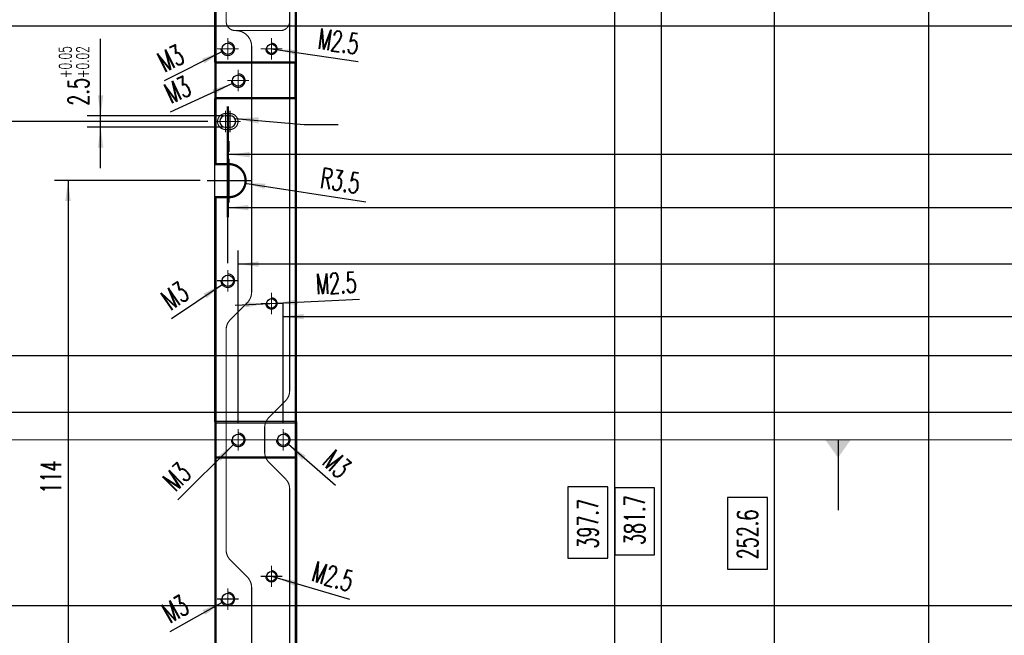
# Model space of a CAD drawing. Header units: millimetres. Extents: x 31 to 872, y 29 to 623.
# Tile 6 of 29: x 233 to 377, y 282 to 372. Entities that reach past the tile are written whole.
import ezdxf

# ---------------------------------------------------------------- set-up
doc = ezdxf.new("R2010")
doc.units = ezdxf.units.MM
for name, pattern in [('DASHED', [15, 7, -8]), ('DOT_CENTER', [14, 12, -1, 0, -1]), ('PHANTOM', [13, 10, -1, 0, -1, 0, -1])]:
    doc.linetypes.add(name, pattern=pattern)
doc.layers.add('1', color=7, linetype='Continuous')
doc.styles.add('CONVERTER_11', font='txt.shx', dxfattribs={"width": 0.63})
doc.dimstyles.new('ME10_DIM_100', dxfattribs={"dimtxt": 4.5, "dimasz": 4.5, "dimexe": 3, "dimexo": 1.5, "dimgap": 1.5, "dimtad": 1, "dimdsep": 46, "dimtxsty": 'CONVERTER_11', "dimsah": 1, "dimcen": 0.09, "dimclrd": 3, "dimclre": 3, "dimclrt": 3, "dimadec": 0, "dimazin": 0, "dimtfac": 1, "dimtdec": 4, "dimtix": 1, "dimtmove": 0, "dimatfit": 3, "dimfxl": 1, "dimtolj": 1, "dimtzin": 0, "dimarcsym": 0})
doc.dimstyles.new('ME10_DIM_101', dxfattribs={"dimtxt": 4.5, "dimasz": 4.5, "dimexe": 3, "dimexo": 1.5, "dimgap": 1.5, "dimtad": 1, "dimdsep": 46, "dimtxsty": 'CONVERTER_11', "dimsah": 1, "dimcen": 0.09, "dimclrd": 3, "dimclre": 3, "dimclrt": 3, "dimadec": 0, "dimazin": 0, "dimtfac": 1, "dimtdec": 4, "dimtix": 1, "dimtmove": 0, "dimatfit": 3, "dimfxl": 1, "dimtolj": 1, "dimtzin": 0, "dimarcsym": 0})
doc.dimstyles.new('ME10_DIM_102', dxfattribs={"dimtxt": 4.5, "dimasz": 4.5, "dimexe": 3, "dimexo": 1.5, "dimgap": 1.5, "dimtad": 1, "dimdsep": 46, "dimtxsty": 'CONVERTER_11', "dimsah": 1, "dimcen": 0.09, "dimclrd": 3, "dimclre": 3, "dimclrt": 3, "dimadec": 0, "dimazin": 0, "dimtfac": 1, "dimtdec": 4, "dimtix": 1, "dimtmove": 0, "dimatfit": 3, "dimfxl": 1, "dimtolj": 1, "dimtzin": 0, "dimarcsym": 0})
doc.dimstyles.new('ME10_DIM_103', dxfattribs={"dimtxt": 4.5, "dimasz": 4.5, "dimexe": 3, "dimexo": 1.5, "dimgap": 1.5, "dimtad": 1, "dimdsep": 46, "dimtxsty": 'CONVERTER_11', "dimsah": 1, "dimcen": 0.09, "dimclrd": 3, "dimclre": 3, "dimclrt": 3, "dimadec": 0, "dimazin": 0, "dimtfac": 1, "dimtdec": 4, "dimtix": 1, "dimtmove": 0, "dimatfit": 3, "dimfxl": 1, "dimtolj": 1, "dimtzin": 0, "dimarcsym": 0})
doc.dimstyles.new('ME10_DIM_104', dxfattribs={"dimtxt": 4.5, "dimasz": 4.5, "dimexe": 3, "dimexo": 1.5, "dimgap": 1.5, "dimtad": 1, "dimdsep": 46, "dimtxsty": 'CONVERTER_11', "dimsah": 1, "dimcen": 0.09, "dimclrd": 3, "dimclre": 3, "dimclrt": 3, "dimadec": 0, "dimazin": 0, "dimtfac": 1, "dimtdec": 4, "dimtix": 1, "dimtmove": 0, "dimatfit": 3, "dimfxl": 1, "dimtolj": 1, "dimtzin": 0, "dimarcsym": 0})
doc.dimstyles.new('ME10_DIM_107', dxfattribs={"dimtxt": 4.5, "dimasz": 4.5, "dimexe": 3, "dimexo": 1.5, "dimgap": 1.5, "dimtad": 1, "dimdsep": 46, "dimtxsty": 'CONVERTER_11', "dimsah": 1, "dimcen": 0.09, "dimclrd": 3, "dimclre": 3, "dimclrt": 3, "dimadec": 0, "dimazin": 0, "dimtfac": 1, "dimtdec": 4, "dimtix": 1, "dimtmove": 0, "dimatfit": 3, "dimfxl": 1, "dimtolj": 1, "dimtzin": 0, "dimarcsym": 0})
doc.dimstyles.new('ME10_DIM_111', dxfattribs={"dimtxt": 4.5, "dimasz": 4.5, "dimexe": 3, "dimexo": 1.5, "dimgap": 1.5, "dimtad": 1, "dimdsep": 46, "dimtxsty": 'CONVERTER_11', "dimsah": 1, "dimcen": 0.09, "dimclrd": 3, "dimclre": 3, "dimclrt": 3, "dimadec": 0, "dimazin": 0, "dimtfac": 1, "dimtdec": 4, "dimtix": 1, "dimtmove": 0, "dimatfit": 3, "dimfxl": 1, "dimtolj": 1, "dimtzin": 0, "dimarcsym": 0})
doc.dimstyles.new('ME10_DIM_112', dxfattribs={"dimtxt": 4.5, "dimasz": 4.5, "dimexe": 3, "dimexo": 1.5, "dimgap": 1.5, "dimtad": 1, "dimdsep": 46, "dimtxsty": 'CONVERTER_11', "dimsah": 1, "dimcen": 0.09, "dimclrd": 3, "dimclre": 3, "dimclrt": 3, "dimadec": 0, "dimazin": 0, "dimtfac": 1, "dimtdec": 4, "dimtix": 1, "dimtmove": 0, "dimatfit": 3, "dimfxl": 1, "dimtolj": 1, "dimtzin": 0, "dimarcsym": 0})
doc.dimstyles.new('ME10_DIM_120', dxfattribs={"dimtxt": 4.5, "dimasz": 4.5, "dimexe": 3, "dimexo": 1.5, "dimgap": 1.5, "dimtad": 1, "dimdsep": 46, "dimtxsty": 'CONVERTER_11', "dimsah": 1, "dimcen": 0.09, "dimclrd": 3, "dimclre": 3, "dimclrt": 3, "dimadec": 0, "dimazin": 0, "dimtfac": 1, "dimtdec": 4, "dimtix": 1, "dimtmove": 0, "dimatfit": 3, "dimfxl": 1, "dimtolj": 1, "dimtzin": 0, "dimarcsym": 0})
doc.dimstyles.new('ME10_DIM_123', dxfattribs={"dimtxt": 4.5, "dimasz": 4.5, "dimexe": 3, "dimexo": 1.5, "dimgap": 1.5, "dimtad": 1, "dimdec": 3, "dimdsep": 46, "dimtxsty": 'CONVERTER_11', "dimsah": 1, "dimcen": 0.09, "dimclrd": 3, "dimclre": 3, "dimclrt": 3, "dimadec": 0, "dimazin": 0, "dimtol": 1, "dimtp": 0.05, "dimtm": -0.02, "dimtfac": 0.6, "dimtix": 1, "dimtmove": 0, "dimatfit": 3, "dimfxl": 1, "dimtolj": 1, "dimtzin": 0, "dimarcsym": 0})
doc.dimstyles.new('ME10_DIM_147', dxfattribs={"dimtxt": 4.5, "dimasz": 4.5, "dimexe": 3, "dimexo": 1.5, "dimgap": 1.5, "dimtad": 1, "dimdsep": 46, "dimtxsty": 'CONVERTER_11', "dimsah": 1, "dimcen": 0.09, "dimclrd": 3, "dimclre": 3, "dimclrt": 3, "dimadec": 0, "dimazin": 0, "dimtfac": 1, "dimtdec": 4, "dimtix": 1, "dimtmove": 0, "dimatfit": 3, "dimfxl": 1, "dimtolj": 1, "dimtzin": 0, "dimarcsym": 0})
doc.dimstyles.new('ME10_DIM_148', dxfattribs={"dimtxt": 4.5, "dimasz": 4.5, "dimexe": 3, "dimexo": 1.5, "dimgap": 1.5, "dimtad": 1, "dimdsep": 46, "dimtxsty": 'CONVERTER_11', "dimsah": 1, "dimcen": 0.09, "dimclrd": 3, "dimclre": 3, "dimclrt": 3, "dimadec": 0, "dimazin": 0, "dimtfac": 1, "dimtdec": 4, "dimtix": 1, "dimtmove": 0, "dimatfit": 3, "dimfxl": 1, "dimtolj": 1, "dimtzin": 0, "dimarcsym": 0})
doc.dimstyles.new('ME10_DIM_73', dxfattribs={"dimtxt": 4.5, "dimasz": 4.5, "dimexe": 3, "dimexo": 1.5, "dimgap": 1.5, "dimtad": 1, "dimdsep": 46, "dimtxsty": 'CONVERTER_11', "dimsah": 1, "dimcen": 0.09, "dimclrd": 3, "dimclre": 3, "dimclrt": 3, "dimadec": 0, "dimazin": 0, "dimtfac": 1, "dimtdec": 4, "dimtix": 1, "dimtmove": 0, "dimatfit": 3, "dimfxl": 1, "dimtolj": 1, "dimtzin": 0, "dimarcsym": 0})
doc.dimstyles.new('ME10_DIM_83', dxfattribs={"dimtxt": 4.5, "dimasz": 4.5, "dimexe": 3, "dimexo": 1.5, "dimgap": 1.5, "dimtad": 1, "dimdsep": 46, "dimtxsty": 'CONVERTER_11', "dimsah": 1, "dimcen": 0.09, "dimclrd": 3, "dimclre": 3, "dimclrt": 3, "dimadec": 0, "dimazin": 0, "dimtfac": 1, "dimtdec": 4, "dimtix": 1, "dimtmove": 0, "dimatfit": 3, "dimfxl": 1, "dimtolj": 1, "dimtzin": 0, "dimarcsym": 0})
doc.dimstyles.get("Standard").update_dxf_attribs({"dimtxt": 0.18, "dimasz": 0.18, "dimexe": 0.18, "dimexo": 0.0625, "dimgap": 0.09, "dimtad": 0, "dimtih": 1, "dimtoh": 1, "dimdec": 4, "dimzin": 0, "dimdsep": 46, "dimtxsty": 'Standard', "dimcen": 0.09, "dimadec": 0, "dimazin": 0, "dimtfac": 1, "dimtdec": 4, "dimtofl": 0, "dimtmove": 0, "dimatfit": 3, "dimfxl": 1, "dimtolj": 1, "dimtzin": 0, "dimarcsym": 0})

# ---------------------------------------------------------------- blocks, each defined once
blk = doc.blocks.new('C_-C__13')
at = {"layer": '1', "color": 4, "linetype": 'PHANTOM', "const_width": 0.35}
blk.add_lwpolyline([(549.14, 734.64), (549.14, 185.59)], dxfattribs=at)
blk = doc.blocks.new('E8027-24150__34', base_point=(273.17, 207.52))
at = {"color": 7, "linetype": 'Continuous'}
for p, q in [((410.1, 549.1), (410.1, 596.35)), ((392.15, 549.1), (392.15, 590.85)), ((392.4, 548.85), (392.15, 549.1)), ((392.15, 549.1), (392.15, 541.1)), ((410.1, 549.1), (392.15, 549.1)), ((392.4, 548.85), (392.4, 541.35)), ((409.85, 548.85), (392.4, 548.85)), ((410.1, 549.1), (409.85, 548.85)), ((409.85, 541.35), (409.85, 548.85)), ((410.1, 541.1), (410.1, 549.1)), ((392.4, 541.35), (392.15, 541.1)), ((392.4, 541.35), (409.85, 541.35)), ((409.85, 541.35), (410.1, 541.1)), ((392.15, 470.05), (392.15, 541.1)), ((392.15, 541.1), (410.1, 541.1)), ((410.1, 470.05), (410.1, 541.1)), ((395.5, 537.3), (394.5, 537.3)), ((394.5, 534.8), (395.5, 534.8)), ((392.15, 470.05), (392.15, 462.05)), ((392.4, 469.8), (392.15, 470.05)), ((410.1, 470.05), (392.15, 470.05)), ((409.85, 469.8), (410.1, 470.05)), ((410.1, 470.05), (410.1, 462.05)), ((392.4, 469.8), (392.4, 462.3)), ((392.4, 469.8), (409.85, 469.8)), ((409.85, 469.8), (409.85, 462.3)), ((392.4, 462.3), (392.15, 462.05)), ((410.1, 462.05), (392.15, 462.05)), ((392.15, 462.05), (392.15, 390.99)), ((392.4, 462.3), (409.85, 462.3)), ((409.85, 462.3), (410.1, 462.05)), ((410.1, 462.05), (410.1, 390.99))]:
    blk.add_line(p, q, dxfattribs=at)
at = {"color": 1, "linetype": 'DASHED', "const_width": 0.25}
for points in [[(394.65, 558.05), (394.65, 597.85)], [(409.85, 596.35), (409.85, 548.85)], [(392.4, 590.85), (392.4, 548.85)], [(408.6, 558.05), (408.6, 585.61)], [(408.6, 476.79), (408.6, 558.05)], [(396.75, 556.05), (396.65, 556.05)], [(406.6, 556.05), (396.75, 556.05)], [(400.25, 498.6), (400.25, 552.55)], [(392.4, 541.35), (392.4, 526.8)], [(409.85, 541.35), (409.85, 469.8)], [(395.5, 537.8), (394.5, 537.8)], [(394.5, 537.8), (394.5, 537.3)], [(395.5, 537.3), (395.5, 537.8)], [(394.5, 534.3), (394.5, 534.8)], [(395.5, 534.3), (395.5, 534.8)], [(394.5, 534.3), (395.5, 534.3)], [(392.4, 526.8), (392.15, 526.55)], [(395.3, 526.55), (392.15, 526.55)], [(395.3, 526.8), (392.4, 526.8)], [(395.3, 526.55), (395.3, 526.8)], [(392.4, 519.3), (392.15, 519.55)], [(392.15, 519.55), (395.3, 519.55)], [(392.4, 519.3), (392.4, 469.8)], [(392.4, 519.3), (395.3, 519.3)], [(395.3, 519.55), (395.3, 519.3)], [(395.53, 492.43), (399.22, 496.12)], [(394.65, 441.79), (394.65, 490.31)], [(407.72, 474.67), (404.13, 471.08)], [(403.1, 468.6), (403.1, 463.5)], [(392.4, 462.3), (392.4, 412.8)], [(409.85, 462.3), (409.85, 390.74)], [(407.72, 457.43), (404.13, 461.02)], [(408.6, 455.31), (408.6, 374.05)], [(399.22, 435.98), (395.53, 439.67)], [(400.25, 379.55), (400.25, 433.5)]]:
    blk.add_lwpolyline(points, dxfattribs=at)
for points in [[(394.65, 558.05, 0.414214), (396.65, 556.05, 0.414214)], [(406.6, 556.05, 0.414214), (408.6, 558.05, 0.414214)], [(400.25, 552.55, 0.414214), (396.75, 556.05, 0.414214)], [(394.5, 537.8, 1), (394.5, 534.3, 1)], [(395.5, 534.3, 1), (395.5, 537.8, 1)], [(395.3, 519.3, 1), (395.3, 526.8, 1)], [(395.3, 519.55, 1), (395.3, 526.55, 1)], [(399.22, 496.12, 0.198912), (400.25, 498.6, 0.198912)], [(395.53, 492.43, 0.198912), (394.65, 490.31, 0.198912)], [(407.72, 474.67, 0.198912), (408.6, 476.79, 0.198912)], [(404.13, 471.08, 0.198912), (403.1, 468.6, 0.198912)], [(403.1, 463.5, 0.198912), (404.13, 461.02, 0.198912)], [(408.6, 455.31, 0.198912), (407.72, 457.43, 0.198912)], [(394.65, 441.79, 0.198912), (395.53, 439.67, 0.198912)], [(400.25, 433.5, 0.198912), (399.22, 435.98, 0.198912)]]:
    blk.add_lwpolyline(points, format="xyb", dxfattribs=at)
at = {"color": 7, "linetype": 'Continuous'}
for centre, radius in [((395, 552.05), 1.25), ((404.6, 552.05), 1.05), ((397.3, 545.05), 1.25), ((395, 501.05), 1.25), ((404.6, 496.05), 1.05), ((397.3, 466.05), 1.25), ((407.2, 466.05), 1.25), ((404.6, 436.05), 1.05), ((395, 431.05), 1.25)]:
    blk.add_circle(centre, radius, dxfattribs=at)
for centre, start, end in [((394.5, 536.05), 90, 270), ((395.5, 536.05), 270, 90)]:
    blk.add_arc(centre, 1.25, start, end, dxfattribs=at)
at = {"layer": '1', "color": 1, "linetype": 'DOT_CENTER', "const_width": 0.25}
for points in [[(395, 554.42), (395, 549.67)], [(404.6, 554.42), (404.6, 549.67)], [(397.37, 552.05), (392.62, 552.05)], [(406.97, 552.05), (402.22, 552.05)], [(397.3, 547.42), (397.3, 542.67)], [(399.67, 545.05), (394.92, 545.05)], [(394.5, 538.42), (394.5, 533.67)], [(395.5, 538.42), (395.5, 533.67)], [(396.87, 536.05), (392.12, 536.05)], [(397.87, 536.05), (393.12, 536.05)], [(395.3, 527.9), (395.3, 518.2)], [(400.15, 523.05), (390.45, 523.05)], [(395, 503.42), (395, 498.67)], [(397.37, 501.05), (392.62, 501.05)], [(404.6, 498.42), (404.6, 493.67)], [(406.97, 496.05), (402.22, 496.05)], [(397.3, 468.42), (397.3, 463.67)], [(407.2, 468.42), (407.2, 463.67)], [(573.3, 466.05), (257.7, 466.05)], [(399.67, 466.05), (394.92, 466.05)], [(404.6, 438.42), (404.6, 433.67)], [(406.97, 436.05), (402.22, 436.05)], [(395, 433.42), (395, 428.67)], [(397.37, 431.05), (392.62, 431.05)]]:
    blk.add_lwpolyline(points, dxfattribs=at)
at = {"layer": '1', "color": 3, "linetype": 'Continuous', "const_width": 0.25}
for points in [[(393.5, 552.05, 2.414214), (395, 553.55, 2.414214)], [(403.35, 552.05, 2.414214), (404.6, 553.3, 2.414214)], [(395.8, 545.05, 2.414214), (397.3, 546.55, 2.414214)], [(393.5, 501.05, 2.414214), (395, 502.55, 2.414214)], [(403.35, 496.05, 2.414214), (404.6, 497.3, 2.414214)], [(395.8, 466.05, 2.414214), (397.3, 467.55, 2.414214)], [(405.7, 466.05, 2.414214), (407.2, 467.55, 2.414214)], [(403.35, 436.05, 2.414214), (404.6, 437.3, 2.414214)], [(393.5, 431.05, 2.414214), (395, 432.55, 2.414214)]]:
    blk.add_lwpolyline(points, format="xyb", dxfattribs=at)
blk = doc.blocks.new('*D98')
at = {"layer": '1', "color": 3, "linetype": 'Continuous'}
for p, q in [((289.8, 357.55), (289.8, 432.52)), ((856.8, 357.55), (856.8, 432.52)), ((856.8, 429.52), (289.8, 429.52))]:
    blk.add_line(p, q, dxfattribs=at)
at = {"layer": '1', "color": 3}
for points in [[(294.3, 430.11), (294.3, 428.93), (289.8, 429.52)], [(852.3, 428.93), (852.3, 430.11), (856.8, 429.52)]]:
    blk.add_solid(points, dxfattribs=at)
at = {"layer": '1', "color": 3, "insert": (584.15, 431.02), "char_height": 4.5, "attachment_point": 7, "rotation": 0.0001, "line_spacing_factor": 0.60024, "style": 'CONVERTER_11'}
blk.add_mtext('567', dxfattribs=at)
blk = doc.blocks.new('*D108')
at = {"layer": '1', "color": 3, "linetype": 'Continuous'}
for p, q in [((282.8, 530.55), (282.8, 481.6)), ((863.8, 530.55), (863.8, 481.6)), ((282.8, 484.6), (863.8, 484.6))]:
    blk.add_line(p, q, dxfattribs=at)
at = {"layer": '1', "color": 3}
for points in [[(287.3, 485.19), (287.3, 484), (282.8, 484.6)], [(859.3, 484), (859.3, 485.19), (863.8, 484.6)]]:
    blk.add_solid(points, dxfattribs=at)
at = {"layer": '1', "color": 3, "insert": (595.56, 486.1), "char_height": 4.5, "attachment_point": 7, "rotation": 0.0001, "line_spacing_factor": 0.60024, "style": 'CONVERTER_11'}
blk.add_mtext('581', dxfattribs=at)
blk = doc.blocks.new('*D125')
at = {"layer": '1', "color": 3, "linetype": 'Continuous'}
for p, q in [((388.95, 523.05), (356.87, 523.05)), ((359.87, 523.05), (359.87, 409.05)), ((388.95, 409.05), (356.87, 409.05))]:
    blk.add_line(p, q, dxfattribs=at)
at = {"layer": '1', "color": 3}
for points in [[(360.47, 518.55), (359.28, 518.55), (359.87, 523.05)], [(359.28, 413.55), (360.47, 413.55), (359.87, 409.05)]]:
    blk.add_solid(points, dxfattribs=at)
at = {"layer": '1', "color": 3, "insert": (358.37, 454.22), "char_height": 4.5, "attachment_point": 7, "rotation": 90, "line_spacing_factor": 0.60024, "style": 'CONVERTER_11'}
blk.add_mtext('114', dxfattribs=at)
blk = doc.blocks.new('*D126')
at = {"layer": '1', "color": 3, "linetype": 'Continuous'}
for p, q in [((395.3, 529.4), (395.3, 531.77)), ((751.3, 529.4), (751.3, 531.77)), ((751.3, 528.77), (395.3, 528.77))]:
    blk.add_line(p, q, dxfattribs=at)
at = {"layer": '1', "color": 3}
for points in [[(399.8, 529.36), (399.8, 528.18), (395.3, 528.77)], [(746.8, 528.18), (746.8, 529.36), (751.3, 528.77)]]:
    blk.add_solid(points, dxfattribs=at)
at = {"layer": '1', "color": 3, "insert": (590.67, 530.27), "char_height": 4.5, "attachment_point": 7, "rotation": 0.0001, "line_spacing_factor": 0.60024, "style": 'CONVERTER_11'}
blk.add_mtext('356', dxfattribs=at)
blk = doc.blocks.new('*D127')
at = {"layer": '1', "color": 3, "linetype": 'Continuous'}
for p, q in [((407.2, 469.92), (407.2, 496.15)), ((739.4, 469.92), (739.4, 496.15)), ((407.2, 493.15), (739.4, 493.15))]:
    blk.add_line(p, q, dxfattribs=at)
at = {"layer": '1', "color": 3}
for points in [[(411.7, 493.74), (411.7, 492.56), (407.2, 493.15)], [(734.9, 492.56), (734.9, 493.74), (739.4, 493.15)]]:
    blk.add_solid(points, dxfattribs=at)
at = {"layer": '1', "color": 3, "insert": (592.63, 496.79), "char_height": 4.5, "attachment_point": 7, "rotation": 0.0001, "line_spacing_factor": 0.60024, "style": 'CONVERTER_11'}
blk.add_mtext('332.2', dxfattribs=at)
blk = doc.blocks.new('*D128')
at = {"layer": '1', "color": 3, "linetype": 'Continuous'}
for p, q in [((397.3, 469.92), (397.3, 507.7)), ((749.3, 469.92), (749.3, 507.7)), ((749.3, 504.7), (397.3, 504.7))]:
    blk.add_line(p, q, dxfattribs=at)
at = {"layer": '1', "color": 3}
for points in [[(401.8, 505.29), (401.8, 504.11), (397.3, 504.7)], [(744.8, 504.11), (744.8, 505.29), (749.3, 504.7)]]:
    blk.add_solid(points, dxfattribs=at)
at = {"layer": '1', "color": 3, "insert": (593.39, 508.34), "char_height": 4.5, "attachment_point": 7, "rotation": 0.0001, "line_spacing_factor": 0.60024, "style": 'CONVERTER_11'}
blk.add_mtext('352', dxfattribs=at)
blk = doc.blocks.new('*D129')
at = {"layer": '1', "color": 3, "linetype": 'Continuous'}
for p, q in [((395, 504.92), (395, 520.12)), ((751.6, 504.92), (751.6, 520.12)), ((395, 517.12), (751.6, 517.12))]:
    blk.add_line(p, q, dxfattribs=at)
at = {"layer": '1', "color": 3}
for points in [[(399.5, 517.72), (399.5, 516.53), (395, 517.12)], [(747.1, 516.53), (747.1, 517.72), (751.6, 517.12)]]:
    blk.add_solid(points, dxfattribs=at)
at = {"layer": '1', "color": 3, "insert": (590.98, 520.76), "char_height": 4.5, "attachment_point": 7, "rotation": 0.0001, "line_spacing_factor": 0.60024, "style": 'CONVERTER_11'}
blk.add_mtext('356.6', dxfattribs=at)
blk = doc.blocks.new('*D132')
at = {"layer": '1', "color": 3, "linetype": 'Continuous'}
for p, q in [((406.02, 592.35), (518.2, 592.35)), ((515.2, 592.35), (515.2, 339.75)), ((734.72, 339.75), (512.2, 339.75))]:
    blk.add_line(p, q, dxfattribs=at)
at = {"layer": '1', "color": 3}
for points in [[(515.8, 587.85), (514.61, 587.85), (515.2, 592.35)], [(514.61, 344.25), (515.8, 344.25), (515.2, 339.75)]]:
    blk.add_solid(points, dxfattribs=at)
at = {"layer": '1', "color": 3, "insert": (511.57, 439.79), "char_height": 4.5, "attachment_point": 7, "rotation": 90, "line_spacing_factor": 0.60024, "style": 'CONVERTER_11'}
blk.add_mtext('252.6', dxfattribs=at)
blk = doc.blocks.new('*D136')
at = {"layer": '1', "color": 3, "linetype": 'Continuous'}
for p, q in [((390.62, 536.05), (342.12, 536.05)), ((345.12, 536.05), (345.12, 404.05)), ((291.12, 404.05), (348.12, 404.05))]:
    blk.add_line(p, q, dxfattribs=at)
at = {"layer": '1', "color": 3}
for points in [[(345.71, 531.55), (344.53, 531.55), (345.12, 536.05)], [(344.53, 408.55), (345.71, 408.55), (345.12, 404.05)]]:
    blk.add_solid(points, dxfattribs=at)
at = {"layer": '1', "color": 3, "insert": (341.48, 453.15), "char_height": 4.5, "attachment_point": 7, "rotation": 90, "line_spacing_factor": 0.60024, "style": 'CONVERTER_11'}
blk.add_mtext('132', dxfattribs=at)
blk = doc.blocks.new('*D137')
at = {"layer": '1', "color": 3, "linetype": 'Continuous'}
for p, q in [((287.21, 469.92), (287.21, 475.16)), ((859.35, 469.92), (859.35, 475.16)), ((287.21, 472.16), (859.35, 472.16))]:
    blk.add_line(p, q, dxfattribs=at)
at = {"layer": '1', "color": 3}
for points in [[(291.71, 472.76), (291.71, 471.57), (287.21, 472.16)], [(854.85, 471.57), (854.85, 472.76), (859.35, 472.16)]]:
    blk.add_solid(points, dxfattribs=at)
at = {"layer": '1', "color": 3, "insert": (594.79, 475.8), "char_height": 4.5, "attachment_point": 7, "rotation": 0.0001, "line_spacing_factor": 0.60024, "style": 'CONVERTER_11'}
blk.add_mtext('572.14', dxfattribs=at)
blk = doc.blocks.new('*D145')
at = {"layer": '1', "color": 3, "linetype": 'Continuous'}
for p, q in [((299.5, 593.37), (299.5, 554.03)), ((847.1, 593.37), (847.1, 554.03)), ((847.1, 557.03), (299.5, 557.03))]:
    blk.add_line(p, q, dxfattribs=at)
at = {"layer": '1', "color": 3}
for points in [[(304, 557.62), (304, 556.43), (299.5, 557.03)], [(842.6, 556.43), (842.6, 557.62), (847.1, 557.03)]]:
    blk.add_solid(points, dxfattribs=at)
at = {"layer": '1', "color": 3, "insert": (583.8, 560.66), "char_height": 4.5, "attachment_point": 7, "rotation": 0.0001, "line_spacing_factor": 0.60024, "style": 'CONVERTER_11'}
blk.add_mtext('547.6', dxfattribs=at)
blk = doc.blocks.new('*D148')
at = {"layer": '1', "color": 3, "linetype": 'Continuous'}
for p, q in [((367.05, 537.3), (367.05, 554.22)), ((394, 537.3), (364.05, 537.3)), ((367.05, 534.8), (367.05, 537.3)), ((394, 534.8), (364.05, 534.8)), ((367.05, 525.8), (367.05, 534.8))]:
    blk.add_line(p, q, dxfattribs=at)
at = {"layer": '1', "color": 3}
for points in [[(366.46, 541.8), (367.64, 541.8), (367.05, 537.3)], [(367.64, 530.3), (366.46, 530.3), (367.05, 534.8)]]:
    blk.add_solid(points, dxfattribs=at)
at = {"layer": '1', "color": 3, "insert": (364.42, 539.55), "char_height": 4.5, "attachment_point": 7, "rotation": 90, "line_spacing_factor": 0.60024, "style": 'CONVERTER_11'}
blk.add_mtext('\\C3;2.5\\C3;\\H2.7;\\S+0.05^ +0.02;', dxfattribs=at)
blk = doc.blocks.new('*D172')
at = {"layer": '1', "color": 3, "linetype": 'Continuous'}
for p, q in [((495.76, 656.9), (487.37, 656.9)), ((490.37, 275.2), (490.37, 656.9)), ((495.49, 275.2), (487.37, 275.2))]:
    blk.add_line(p, q, dxfattribs=at)
at = {"layer": '1', "color": 3}
for points in [[(490.96, 652.4), (489.78, 652.4), (490.37, 656.9)], [(489.78, 279.7), (490.96, 279.7), (490.37, 275.2)]]:
    blk.add_solid(points, dxfattribs=at)
at = {"layer": '1', "color": 3, "insert": (486.73, 442.93), "char_height": 4.5, "attachment_point": 7, "rotation": 90, "line_spacing_factor": 0.60024, "style": 'CONVERTER_11'}
blk.add_mtext('381.7', dxfattribs=at)
blk = doc.blocks.new('*D173')
at = {"layer": '1', "color": 3, "linetype": 'Continuous'}
for p, q in [((495.21, 664.9), (477.1, 664.9)), ((480.1, 267.2), (480.1, 664.9)), ((495.21, 267.2), (477.1, 267.2))]:
    blk.add_line(p, q, dxfattribs=at)
at = {"layer": '1', "color": 3}
for points in [[(480.69, 660.4), (479.5, 660.4), (480.1, 664.9)], [(479.5, 271.7), (480.69, 271.7), (480.1, 267.2)]]:
    blk.add_solid(points, dxfattribs=at)
at = {"layer": '1', "color": 3, "insert": (476.46, 442.14), "char_height": 4.5, "attachment_point": 7, "rotation": 90, "line_spacing_factor": 0.60024, "style": 'CONVERTER_11'}
blk.add_mtext('397.7', dxfattribs=at)
blk = doc.blocks.new('*D185')
at = {"layer": '1', "color": 3, "linetype": 'Continuous'}
blk.add_line((398.76, 522.51), (425.38, 518.37), dxfattribs=at)
at = {"layer": '1', "color": 3}
blk.add_solid([(403.3, 522.4), (403.11, 521.23), (398.76, 522.51)], dxfattribs=at)
at = {"layer": '1', "color": 3, "insert": (412.64, 521.87), "char_height": 4.5, "attachment_point": 7, "rotation": 351.15, "line_spacing_factor": 0.60024, "style": 'CONVERTER_11'}
blk.add_mtext('\\C3; R\\C3;3.5', dxfattribs=at)
blk = doc.blocks.new('*D195')
at = {"layer": '1', "color": 3, "linetype": 'Continuous'}
blk.add_line((382.32, 423.91), (393.69, 430.31), dxfattribs=at)
at = {"layer": '1', "color": 3}
blk.add_solid([(390.06, 427.59), (389.48, 428.62), (393.69, 430.31)], dxfattribs=at)
at = {"layer": '1', "color": 3, "insert": (382.25, 425.59), "char_height": 4.5, "attachment_point": 7, "rotation": 29.3859, "line_spacing_factor": 0.60024, "style": 'CONVERTER_11'}
blk.add_mtext('\\C3;M\\C3;3\\C3;', dxfattribs=at)
blk = doc.blocks.new('*D196')
at = {"layer": '1', "color": 3, "linetype": 'Continuous'}
blk.add_line((418.7, 456), (408.33, 465.06), dxfattribs=at)
at = {"layer": '1', "color": 3}
blk.add_solid([(412.11, 462.55), (411.33, 461.66), (408.33, 465.06)], dxfattribs=at)
at = {"layer": '1', "color": 3, "insert": (415.49, 460.8), "char_height": 4.5, "attachment_point": 7, "rotation": 318.8505, "line_spacing_factor": 0.60024, "style": 'CONVERTER_11'}
blk.add_mtext('\\C3;M\\C3;3\\C3;', dxfattribs=at)
blk = doc.blocks.new('*D197')
at = {"layer": '1', "color": 3, "linetype": 'Continuous'}
blk.add_line((383.99, 452.88), (396.23, 465), dxfattribs=at)
at = {"layer": '1', "color": 3}
blk.add_solid([(393.45, 461.41), (392.62, 462.25), (396.23, 465)], dxfattribs=at)
at = {"layer": '1', "color": 3, "insert": (383.48, 454.49), "char_height": 4.5, "attachment_point": 7, "rotation": 44.6885, "line_spacing_factor": 0.60024, "style": 'CONVERTER_11'}
blk.add_mtext('\\C3;M\\C3;3\\C3;', dxfattribs=at)
blk = doc.blocks.new('*D198')
at = {"layer": '1', "color": 3, "linetype": 'Continuous'}
blk.add_line((382.63, 492.72), (393.76, 500.21), dxfattribs=at)
at = {"layer": '1', "color": 3}
blk.add_solid([(390.35, 497.21), (389.69, 498.19), (393.76, 500.21)], dxfattribs=at)
at = {"layer": '1', "color": 3, "insert": (382.43, 494.39), "char_height": 4.5, "attachment_point": 7, "rotation": 33.9623, "line_spacing_factor": 0.60024, "style": 'CONVERTER_11'}
blk.add_mtext('\\C3;M\\C3;3\\C3;', dxfattribs=at)
blk = doc.blocks.new('*D199')
at = {"layer": '1', "color": 3, "linetype": 'Continuous'}
blk.add_line((382.42, 538.19), (395.94, 544.42), dxfattribs=at)
at = {"layer": '1', "color": 3}
blk.add_solid([(392.1, 542), (391.6, 543.07), (395.94, 544.42)], dxfattribs=at)
at = {"layer": '1', "color": 3, "insert": (382.49, 539.87), "char_height": 4.5, "attachment_point": 7, "rotation": 24.761, "line_spacing_factor": 0.60024, "style": 'CONVERTER_11'}
blk.add_mtext('\\C3;M\\C3;3\\C3;', dxfattribs=at)
blk = doc.blocks.new('*D200')
at = {"layer": '1', "color": 3, "linetype": 'Continuous'}
blk.add_line((381.07, 545.07), (393.66, 551.38), dxfattribs=at)
at = {"layer": '1', "color": 3}
blk.add_solid([(389.9, 548.83), (389.37, 549.89), (393.66, 551.38)], dxfattribs=at)
at = {"layer": '1', "color": 3, "insert": (381.08, 546.75), "char_height": 4.5, "attachment_point": 7, "rotation": 26.6301, "line_spacing_factor": 0.60024, "style": 'CONVERTER_11'}
blk.add_mtext('\\C3;M\\C3;3\\C3;', dxfattribs=at)
blk = doc.blocks.new('*D289')
at = {"layer": '1', "color": 3, "linetype": 'Continuous'}
blk.add_line((404.6, 436.05), (421.78, 431.02), dxfattribs=at)
at = {"layer": '1', "color": 3}
blk.add_solid([(410.28, 435), (409.95, 433.86), (405.8, 435.7)], dxfattribs=at)
at = {"layer": '1', "color": 3, "insert": (413.14, 435.11), "char_height": 4.5, "attachment_point": 7, "rotation": 343.6704, "line_spacing_factor": 0.60024, "style": 'CONVERTER_11'}
blk.add_mtext('\\C3;M\\C3;2.5\\C3;', dxfattribs=at)
blk = doc.blocks.new('*D290')
at = {"layer": '1', "color": 3, "linetype": 'Continuous'}
blk.add_line((396.61, 495.66), (423.98, 497), dxfattribs=at)
at = {"layer": '1', "color": 3}
for points in [[(398.89, 495.18), (398.83, 496.36), (403.35, 495.99)], [(410.31, 496.92), (410.37, 495.74), (405.85, 496.11)]]:
    blk.add_solid(points, dxfattribs=at)
at = {"layer": '1', "color": 3, "insert": (414.48, 498.04), "char_height": 4.5, "attachment_point": 7, "rotation": 2.802, "line_spacing_factor": 0.60024, "style": 'CONVERTER_11'}
blk.add_mtext('\\C3;M\\C3;2.5\\C3;', dxfattribs=at)
blk = doc.blocks.new('*D291')
at = {"layer": '1', "color": 3, "linetype": 'Continuous'}
blk.add_line((404.6, 552.05), (423.71, 549.25), dxfattribs=at)
at = {"layer": '1', "color": 3}
blk.add_solid([(410.38, 551.8), (410.2, 550.63), (405.84, 551.87)], dxfattribs=at)
at = {"layer": '1', "color": 3, "insert": (414.59, 552.1), "char_height": 4.5, "attachment_point": 7, "rotation": 351.6558, "line_spacing_factor": 0.60024, "style": 'CONVERTER_11'}
blk.add_mtext('\\C3;M\\C3;2.5\\C3;', dxfattribs=at)
blk = doc.blocks.new('Front2', base_point=(573.3, 466.05))
at = {"layer": '1', "color": 1, "linetype": 'DOT_CENTER', "const_width": 0.5}
blk.add_lwpolyline([(395, 539.4002), (395, 515.0113)], dxfattribs=at)
at = {"layer": '1', "color": 3}
for points in [[(469.8201, 440.0059), (478.5951, 440.0059), (478.5951, 455.6996), (469.8201, 455.6996)], [(480.0951, 440.7916), (488.8701, 440.7916), (488.8701, 455.5403), (480.0951, 455.5403)], [(504.9284, 437.6531), (513.7034, 437.6531), (513.7034, 453.3469), (504.9284, 453.3469)]]:
    blk.add_lwpolyline(points, close=True, dxfattribs=at)
for points in [[(401.823, 536.9798), (401.7011, 535.6029), (396.5325, 536.7545)], [(529.2075, 462.1125), (531.9908, 466.05), (526.4243, 466.05)]]:
    blk.add_solid(points, dxfattribs=at)
blk.add_blockref('E8027-24150__34', (273.175, 207.525))
at = {"layer": '1'}
for name in ['C_-C__13', '*D291', '*D200', '*D199', '*D185', '*D290', '*D198', '*D197', '*D196', '*D289', '*D195']:
    blk.add_blockref(name, (0, 0), dxfattribs=at)
for base, p1, p2, dimstyle, picture, middle in [((480.0951, 267.2), (496.715, 664.9), (496.715, 267.2), 'ME10_DIM_148', '*D173', (474.2076, 447.8528)), ((490.3701, 275.2), (497.265, 656.9), (496.99, 275.2), 'ME10_DIM_147', '*D172', (484.4826, 448.166)), ((515.2034, 592.35), (736.2225, 339.75), (404.5225, 592.35), 'ME10_DIM_107', '*D132', (509.3159, 445.5)), ((367.0484, 534.8), (395.5, 537.3), (395.5, 534.8), 'ME10_DIM_123', '*D148', (362.1734, 546.8851)), ((345.1179, 536.05), (289.625, 404.05), (392.125, 536.05), 'ME10_DIM_111', '*D136', (339.2304, 456.4535)), ((359.8728, 523.0501), (390.45, 409.0499), (390.45, 523.0501), 'ME10_DIM_100', '*D125', (356.1228, 457.0578))]:
    dim = blk.add_linear_dim(base=base, p1=p1, p2=p2, angle=90, dimstyle=dimstyle, dxfattribs=at)
    dim.commit()
    dim.dimension.update_dxf_attribs({"geometry": picture, "text_midpoint": middle, "text_rotation": 90})
for base, p1, p2, dimstyle, picture, middle in [((847.1, 557.026), (299.5, 594.875), (847.1, 594.875), 'ME10_DIM_120', '*D145', (589.5143, 562.9135)), ((751.3, 528.7719), (395.3, 527.9001), (751.3, 527.9001), 'ME10_DIM_101', '*D126', (594.4539, 532.5219)), ((282.8, 484.5965), (863.8, 532.05), (282.8, 532.05), 'ME10_DIM_83', '*D108', (598.8676, 488.3465)), ((395, 517.1238), (751.6, 503.425), (395, 503.425), 'ME10_DIM_104', '*D129', (596.6857, 523.0113)), ((749.3, 504.6982), (397.3, 468.425), (749.3, 468.425), 'ME10_DIM_103', '*D128', (597.1664, 510.5857)), ((407.2, 493.1493), (739.4, 468.425), (407.2, 468.425), 'ME10_DIM_102', '*D127', (598.3355, 499.0368)), ((287.21, 472.1648), (859.35, 468.425), (287.21, 468.425), 'ME10_DIM_112', '*D137', (601.4433, 478.0523)), ((856.8, 429.5175), (289.8, 356.05), (856.8, 356.05), 'ME10_DIM_73', '*D98', (587.9258, 433.2675))]:
    dim = blk.add_linear_dim(base=base, p1=p1, p2=p2, dimstyle=dimstyle, dxfattribs=at)
    dim.commit()
    dim.dimension.update_dxf_attribs({"geometry": picture, "text_midpoint": middle, "text_rotation": 0.000139})
at = {"layer": '1', "color": 3, "linetype": 'Continuous', "has_arrowhead": 0}
for points in [[(396.5325, 536.7545), (411.7731, 535.4047), (419.2502, 535.4047)], [(529.2075, 466.05), (529.2075, 450.5946)]]:
    blk.add_leader(points, dimstyle='Standard', dxfattribs=at)

msp = doc.modelspace()

# ---------------------------------------------------------------- block references
at = {"xscale": 0.66666666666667, "yscale": 0.66666666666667, "zscale": 0.66666666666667}
msp.add_blockref('Front2', (382.2, 310.7), dxfattribs=at)

doc.saveas('drawing.dxf')
